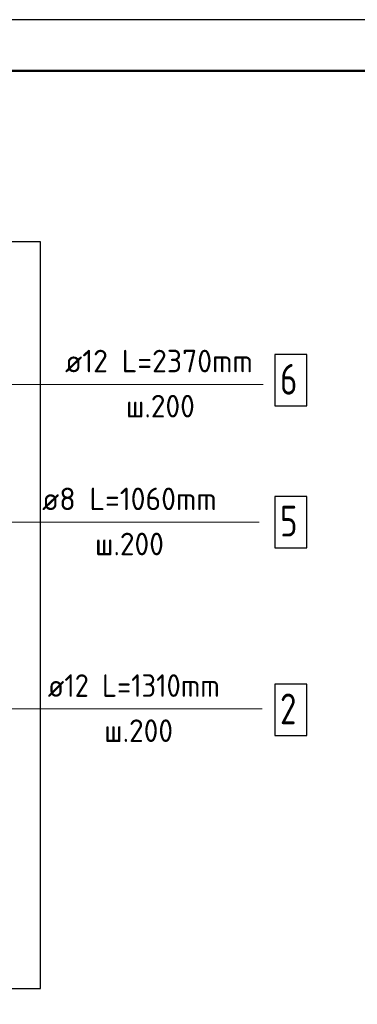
# Model space of a CAD drawing. Header units: millimetres. Extents: x 0 to 50400, y 0 to 35640.
# Tile 37 of 40: x 33597 to 37547, y 24117 to 35640. Entities that reach past the tile are written whole.
import ezdxf

# ---------------------------------------------------------------- set-up
doc = ezdxf.new("R2010")
doc.units = ezdxf.units.MM
doc.linetypes.add('______2', pattern=[324, 240, -84])
doc.layers.add('Standard', color=7, linetype='Continuous', lineweight=25)
doc.layers.add('Обрамление П-обр. равн.', color=7, linetype='Continuous', lineweight=25, true_color=0x5f1e0f)
doc.layers.add('Поперечное армирование AW фон', color=7, linetype='______2', lineweight=13, true_color=0xa0a0a0)
doc.styles.add('ISOCPEUR', font='txt')

msp = doc.modelspace()

# ---------------------------------------------------------------- linework, layer by layer
at = {"layer": 'Standard', "color": 7, "linetype": 'Continuous', "lineweight": 25, "transparency": 33554687}
msp.add_lwpolyline([(0, 0), (50400, 0), (50400, 35640), (0, 35640), (0, 0)], close=True, dxfattribs=at)
at = {"layer": 'Standard', "color": 7, "linetype": 'Continuous', "lineweight": 50, "transparency": 33554687}
msp.add_lwpolyline([(2400, 35040), (49800, 35040), (49800, 600), (2400, 600), (2400, 35040)], close=True, dxfattribs=at)
at = {"layer": 'Standard', "color": 254, "linetype": 'Continuous', "lineweight": -3, "true_color": 0xc4c4ff, "transparency": 33554687}
msp.add_lwpolyline([(26279, 24303), (33839, 24303), (33839, 33041), (26279, 33041), (26279, 24303)], dxfattribs=at)
at = {"layer": 'Standard', "color": 7, "linetype": 'Continuous', "lineweight": 13, "transparency": 33554687}
for points in [[(36447, 31372), (33726, 31372), (27735, 31372)], [(32239, 29439), (32239, 29759), (36399, 29759)], [(32195, 27094), (32195, 27574), (36435, 27574)]]:
    msp.add_lwpolyline(points, dxfattribs=at)
at = {"layer": 'Обрамление П-обр. равн.', "color": 7, "linetype": 'Continuous', "lineweight": 25, "transparency": 33554687}
for points in [[(36583, 31120), (36955, 31120), (36955, 31720), (36583, 31720), (36583, 31120)], [(36583, 27262), (36955, 27262), (36955, 27862), (36583, 27862), (36583, 27262)]]:
    msp.add_lwpolyline(points, dxfattribs=at)
at = {"layer": 'Поперечное армирование AW фон', "color": 7, "linetype": 'Continuous', "lineweight": 25, "transparency": 33554687}
msp.add_lwpolyline([(36583, 29460), (36955, 29460), (36955, 30060), (36583, 30060), (36583, 29460)], dxfattribs=at)

# ---------------------------------------------------------------- texts
at = {"layer": 'Обрамление П-обр. равн.', "color": 7, "linetype": 'Continuous', "lineweight": 13, "transparency": 33554687, "attachment_point": 7, "style": 'ISOCPEUR'}
for s, insert, char_height, width in [('\\W0.96;ø12 L=2370mm ', (34127, 31513), 264, 2580.62), ('\\W0.78;6', (36643, 31252), 360, 391.69), ('\\W0.95;ш.200 ', (34840, 30985), 264, 1154.55), ('\\W0.92;ø12 L=1310mm ', (33925, 27715), 264, 2469.9), ('\\W0.78;2', (36643, 27394), 360, 391.69), ('\\W0.95;ш.200 ', (34585, 27187), 264, 1154.56)]:
    msp.add_mtext(s, dxfattribs=dict(at, insert=insert, char_height=char_height, width=width))
at = {"layer": 'Поперечное армирование AW фон', "color": 7, "linetype": 'Continuous', "lineweight": 13, "transparency": 33554687, "attachment_point": 7, "style": 'ISOCPEUR'}
for s, insert, char_height, width in [('\\W0.96;ø8 L=1060mm ', (33858, 29900), 264, 2395.55), ('\\W0.78;5', (36643, 29592), 360, 391.69)]:
    msp.add_mtext(s, dxfattribs=dict(at, insert=insert, char_height=char_height, width=width))
at = {"layer": 'Поперечное армирование AW фон', "color": 7, "linetype": '______2', "lineweight": 13, "transparency": 33554687, "insert": (34478, 29372), "char_height": 264, "width": 1154.56, "attachment_point": 7, "style": 'ISOCPEUR'}
msp.add_mtext('\\W0.95;ш.200 ', dxfattribs=at)

doc.saveas('drawing.dxf')
